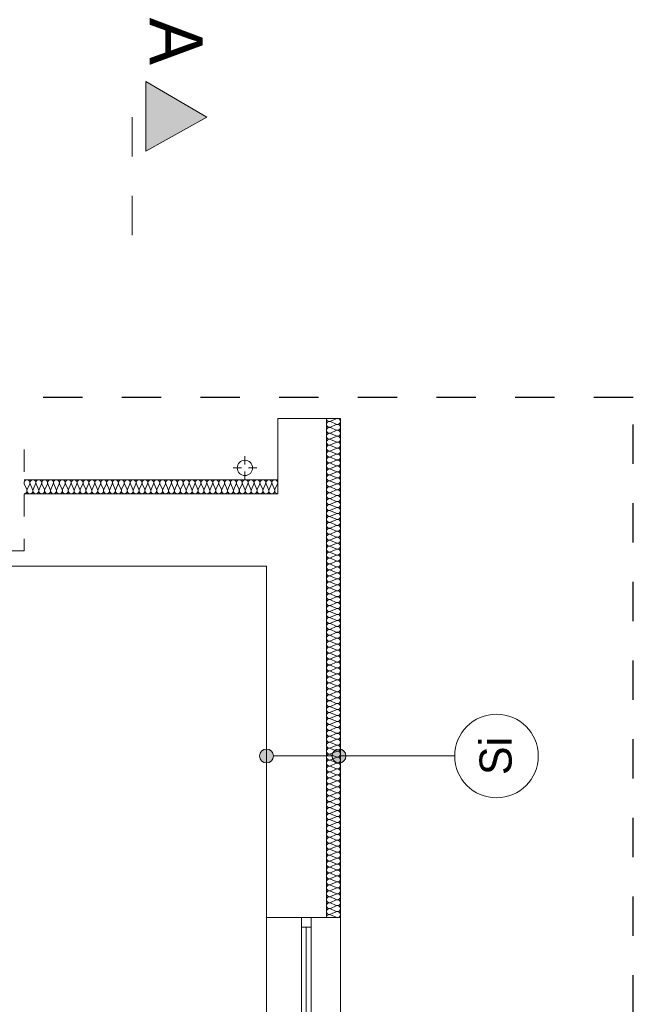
# Model space of a CAD drawing. Extents: x -528673 to -468586, y 24609 to 131944.
# Tile 55 of 87: x -474131 to -469729, y 64882 to 71944. Entities that reach past the tile are written whole.
import ezdxf

# ---------------------------------------------------------------- set-up
doc = ezdxf.new("R2010")
doc.units = 0
doc.header["$MEASUREMENT"] = 0
doc.linetypes.add('Dashed', pattern=[564.444447, 282.222223, -282.222223])
doc.linetypes.add('Przerywana', pattern=[320, 160, -160])
for name, color, linetype in [('#PODKŁAD', 252, 'Continuous'), ('Arch opisy', 252, 'Continuous'), ('Inwent Izolacje', 252, 'Continuous')]:
    doc.layers.add(name, color=color, linetype=linetype)
for name, color, linetype, lineweight in [('Arch opisy_Nr_Pióra__1', 252, 'Continuous', 25), ('Arch opisy_Nr_Pióra__21', 252, 'Continuous', 9), ('INWENT DACH_Nr_Pióra__21', 252, 'Continuous', 9), ('Inwent Izolacje_Nr_Pióra__2', 252, 'Continuous', 13), ('INWENT OPISY_Nr_Pióra__21', 252, 'Continuous', 9), ('INWENT OPISY_Nr_Pióra__41', 252, 'Continuous', 15), ('INWENT. OKNA_Nr_Pióra__5', 252, 'Continuous', 13), ('INWENT.ŚCIANY_Nr_Pióra__1', 252, 'Continuous', 25), ('INWENT.ŚCIANY_Nr_Pióra__20', 252, 'Continuous', 60), ('INWENT.ŚCIANY_Nr_Pióra__21', 252, 'Continuous', 9), ('INWENT.ŚCIANY_Nr_Pióra__3', 252, 'Continuous', 13)]:
    doc.layers.add(name, color=color, linetype=linetype, lineweight=lineweight)
doc.styles.add('GENERATED_STYLE_5', font='txt')

# ---------------------------------------------------------------- blocks, each defined once
blk = doc.blocks.new('Izolacja cieplna 14_207', base_point=(-471930.2, 69084.5))
at = {"layer": 'Inwent Izolacje_Nr_Pióra__2', "linetype": 'Continuous'}
for p, q in [((-471860, 69082.7), (-471900.4, 69065)), ((-471900.4, 69061.4), (-471860, 69043.7)), ((-471860, 69040.1), (-471900.4, 69022.4)), ((-471900.4, 69018.8), (-471860, 69001.1)), ((-471860, 68997.5), (-471900.4, 68979.8)), ((-471900.4, 68976.2), (-471860, 68958.5)), ((-471860, 68954.9), (-471900.4, 68937.2)), ((-471900.4, 68933.6), (-471860, 68915.9)), ((-471860, 68912.3), (-471900.4, 68894.5)), ((-471900.4, 68891), (-471860, 68873.2)), ((-471860, 68869.7), (-471900.4, 68851.9)), ((-471900.4, 68848.3), (-471860, 68830.6)), ((-471860, 68827), (-471900.4, 68809.3)), ((-471900.4, 68805.7), (-471860, 68788)), ((-471860, 68784.4), (-471900.4, 68766.7)), ((-471900.4, 68763.1), (-471860, 68745.4)), ((-471860, 68741.8), (-471900.4, 68724.1)), ((-471900.4, 68720.5), (-471860, 68702.8)), ((-471860, 68699.2), (-471900.4, 68681.4)), ((-471900.4, 68677.9), (-471860, 68660.1)), ((-471860, 68656.6), (-471900.4, 68638.8)), ((-471900.4, 68635.2), (-471860, 68617.5)), ((-471860, 68613.9), (-471900.4, 68596.2)), ((-471900.4, 68592.6), (-471860, 68574.9)), ((-471860, 68571.3), (-471900.4, 68553.6)), ((-471900.4, 68550), (-471860, 68532.3)), ((-471860, 68528.7), (-471900.4, 68511)), ((-471900.4, 68507.4), (-471860, 68489.7)), ((-471860, 68486.1), (-471900.4, 68468.4)), ((-471900.4, 68464.8), (-471860, 68447)), ((-471860, 68443.5), (-471900.4, 68425.7)), ((-471900.4, 68422.2), (-471860, 68404.4)), ((-471860, 68400.8), (-471900.4, 68383.1)), ((-471900.4, 68379.5), (-471860, 68361.8)), ((-471860, 68358.2), (-471900.4, 68340.5)), ((-471900.4, 68336.9), (-471860, 68319.2)), ((-471860, 68315.6), (-471900.4, 68297.9)), ((-471900.4, 68294.3), (-471860, 68276.6)), ((-471860, 68273), (-471900.4, 68255.3)), ((-471900.4, 68251.7), (-471860, 68233.9)), ((-471860, 68230.4), (-471900.4, 68212.6)), ((-471900.4, 68209.1), (-471860, 68191.3)), ((-471860, 68187.7), (-471900.4, 68170)), ((-471900.4, 68166.4), (-471860, 68148.7)), ((-471860, 68145.1), (-471900.4, 68127.4)), ((-471900.4, 68123.8), (-471860, 68106.1)), ((-471860, 68102.5), (-471900.4, 68084.8)), ((-471900.4, 68081.2), (-471860, 68063.5)), ((-471860, 68059.9), (-471900.4, 68042.2)), ((-471900.4, 68038.6), (-471860, 68020.9)), ((-471860, 68017.3), (-471900.4, 67999.5)), ((-471900.4, 67996), (-471860, 67978.2)), ((-471860, 67974.7), (-471900.4, 67956.9)), ((-471900.4, 67953.3), (-471860, 67935.6)), ((-471860, 67932), (-471900.4, 67914.3)), ((-471900.4, 67910.7), (-471860, 67893)), ((-471860, 67889.4), (-471900.4, 67871.7)), ((-471900.4, 67868.1), (-471860, 67850.4)), ((-471860, 67846.8), (-471900.4, 67829.1)), ((-471900.4, 67825.5), (-471860, 67807.8)), ((-471860, 67804.2), (-471900.4, 67786.4)), ((-471900.4, 67782.9), (-471860, 67765.1)), ((-471860, 67761.6), (-471900.4, 67743.8)), ((-471900.4, 67740.2), (-471860, 67722.5)), ((-471860, 67718.9), (-471900.4, 67701.2)), ((-471900.4, 67697.6), (-471860, 67679.9)), ((-471860, 67676.3), (-471900.4, 67658.6)), ((-471900.4, 67655), (-471860, 67637.3)), ((-471860, 67633.7), (-471900.4, 67616)), ((-471900.4, 67612.4), (-471860, 67594.7)), ((-471860, 67591.1), (-471900.4, 67573.4)), ((-471900.4, 67569.8), (-471860, 67552)), ((-471860, 67548.5), (-471900.4, 67530.7)), ((-471900.4, 67527.2), (-471860, 67509.4)), ((-471860, 67505.8), (-471900.4, 67488.1)), ((-471900.4, 67484.5), (-471860, 67466.8)), ((-471860, 67463.2), (-471900.4, 67445.5)), ((-471900.4, 67441.9), (-471860, 67424.2)), ((-471860, 67420.6), (-471900.4, 67402.9)), ((-471900.4, 67399.3), (-471860, 67381.6)), ((-471860, 67378), (-471900.4, 67360.3)), ((-471900.4, 67356.7), (-471860, 67338.9)), ((-471860, 67335.4), (-471900.4, 67317.6)), ((-471900.4, 67314.1), (-471860, 67296.3)), ((-471860, 67292.7), (-471900.4, 67275)), ((-471900.4, 67271.4), (-471860, 67253.7)), ((-471860, 67250.1), (-471900.4, 67232.4)), ((-471900.4, 67228.8), (-471860, 67211.1)), ((-471860, 67207.5), (-471900.4, 67189.8)), ((-471900.4, 67186.2), (-471860, 67168.5)), ((-471860, 67164.9), (-471900.4, 67147.2)), ((-471900.4, 67143.6), (-471860, 67125.9)), ((-471860, 67122.3), (-471900.4, 67104.5)), ((-471900.4, 67101), (-471860, 67083.2)), ((-471860, 67079.7), (-471900.4, 67061.9)), ((-471900.4, 67058.3), (-471860, 67040.6)), ((-471860, 67037), (-471900.4, 67019.3)), ((-471900.4, 67015.7), (-471860, 66998)), ((-471860, 66994.4), (-471900.4, 66976.7)), ((-471900.4, 66973.1), (-471860, 66955.4)), ((-471860, 66951.8), (-471900.4, 66934.1)), ((-471900.4, 66930.5), (-471860, 66912.8)), ((-471860, 66909.2), (-471900.4, 66891.4)), ((-471900.4, 66887.9), (-471860, 66870.1)), ((-471860, 66866.6), (-471900.4, 66848.8)), ((-471900.4, 66845.2), (-471860, 66827.5)), ((-471860, 66823.9), (-471900.4, 66806.2)), ((-471900.4, 66802.6), (-471860, 66784.9)), ((-471860, 66781.3), (-471900.4, 66763.6)), ((-471900.4, 66760), (-471860, 66742.3)), ((-471860, 66738.7), (-471900.4, 66721)), ((-471900.4, 66717.4), (-471860, 66699.7)), ((-471860, 66696.1), (-471900.4, 66678.4)), ((-471900.4, 66674.8), (-471860, 66657)), ((-471860, 66653.5), (-471900.4, 66635.7)), ((-471900.4, 66632.2), (-471860, 66614.4)), ((-471860, 66610.8), (-471900.4, 66593.1)), ((-471900.4, 66589.5), (-471860, 66571.8)), ((-471860, 66568.2), (-471900.4, 66550.5)), ((-471900.4, 66546.9), (-471860, 66529.2)), ((-471860, 66525.6), (-471900.4, 66507.9)), ((-471900.4, 66504.3), (-471860, 66486.6)), ((-471860, 66483), (-471900.4, 66465.3)), ((-471900.4, 66461.7), (-471860, 66443.9)), ((-471860, 66440.4), (-471900.4, 66422.6)), ((-471900.4, 66419.1), (-471860, 66401.3)), ((-471860, 66397.7), (-471900.4, 66380)), ((-471900.4, 66376.4), (-471860, 66358.7)), ((-471860, 66355.1), (-471900.4, 66337.4)), ((-471900.4, 66333.8), (-471860, 66316.1)), ((-471860, 66312.5), (-471900.4, 66294.8)), ((-471900.4, 66291.2), (-471860, 66273.5)), ((-471860, 66269.9), (-471900.4, 66252.2)), ((-471900.4, 66248.6), (-471860, 66230.9)), ((-471860, 66227.3), (-471900.4, 66209.5)), ((-471900.4, 66206), (-471860, 66188.2)), ((-471860, 66184.7), (-471900.4, 66166.9)), ((-471900.4, 66163.3), (-471860, 66145.6)), ((-471860, 66142), (-471900.4, 66124.3)), ((-471900.4, 66120.7), (-471860, 66103)), ((-471860, 66099.4), (-471900.4, 66081.7)), ((-471900.4, 66078.1), (-471860, 66060.4)), ((-471860, 66056.8), (-471900.4, 66039.1)), ((-471900.4, 66035.5), (-471860, 66017.8)), ((-471860, 66014.2), (-471900.4, 65996.4)), ((-471900.4, 65992.9), (-471860, 65975.1)), ((-471860, 65971.6), (-471900.4, 65953.8)), ((-471900.4, 65950.2), (-471860, 65932.5)), ((-471860, 65928.9), (-471900.4, 65911.2)), ((-471900.4, 65907.6), (-471860, 65889.9)), ((-471860, 65886.3), (-471900.4, 65868.6)), ((-471900.4, 65865), (-471860, 65847.3)), ((-471860, 65843.7), (-471900.4, 65826)), ((-471900.4, 65822.4), (-471860, 65804.7)), ((-471860, 65801.1), (-471900.4, 65783.4)), ((-471900.4, 65779.8), (-471860, 65762)), ((-471860, 65758.5), (-471900.4, 65740.7)), ((-471900.4, 65737.2), (-471860, 65719.4)), ((-471860, 65715.8), (-471900.4, 65698.1)), ((-471900.4, 65694.5), (-471860, 65676.8)), ((-471860, 65673.2), (-471900.4, 65655.5)), ((-471900.4, 65651.9), (-471860, 65634.2)), ((-471860, 65630.6), (-471900.4, 65612.9)), ((-471900.4, 65609.3), (-471860, 65591.6)), ((-471860, 65588), (-471900.4, 65570.3)), ((-471900.4, 65566.7), (-471860, 65548.9)), ((-471860, 65545.4), (-471900.4, 65527.6)), ((-471900.4, 65524.1), (-471860, 65506.3))]:
    blk.add_line(p, q, dxfattribs=at)
for centre, start_param, end_param in [((-471908.9, 69084.5), 4.712389, 6.695979), ((-471851.5, 69063.2), 5.870392, 9.837571), ((-471908.9, 69041.9), 2.7288, 6.695979), ((-471908.9, 68999.3), 2.7288, 6.695979), ((-471851.5, 69020.6), 5.870392, 9.837571), ((-471851.5, 68978), 5.870392, 9.837571), ((-471908.9, 68956.7), 2.7288, 6.695979), ((-471908.9, 68914.1), 2.7288, 6.695979), ((-471851.5, 68935.4), 5.870392, 9.837571), ((-471908.9, 68871.4), 2.7288, 6.695979), ((-471851.5, 68892.8), 5.870392, 9.837571), ((-471851.5, 68850.1), 5.870392, 9.837571), ((-471908.9, 68828.8), 2.7288, 6.695979), ((-471908.9, 68786.2), 2.7288, 6.695979), ((-471851.5, 68807.5), 5.870392, 9.837571), ((-471851.5, 68764.9), 5.870392, 9.837571), ((-471908.9, 68743.6), 2.7288, 6.695979), ((-471908.9, 68701), 2.7288, 6.695979), ((-471851.5, 68722.3), 5.870392, 9.837571), ((-471908.9, 68658.3), 2.7288, 6.695979), ((-471851.5, 68679.7), 5.870392, 9.837571), ((-471851.5, 68637), 5.870392, 9.837571), ((-471908.9, 68615.7), 2.7288, 6.695979), ((-471908.9, 68573.1), 2.7288, 6.695979), ((-471851.5, 68594.4), 5.870392, 9.837571), ((-471851.5, 68551.8), 5.870392, 9.837571), ((-471908.9, 68530.5), 2.7288, 6.695979), ((-471908.9, 68487.9), 2.7288, 6.695979), ((-471851.5, 68509.2), 5.870392, 9.837571), ((-471908.9, 68445.3), 2.7288, 6.695979), ((-471851.5, 68466.6), 5.870392, 9.837571), ((-471851.5, 68423.9), 5.870392, 9.837571), ((-471908.9, 68402.6), 2.7288, 6.695979), ((-471908.9, 68360), 2.7288, 6.695979), ((-471851.5, 68381.3), 5.870392, 9.837571), ((-471908.9, 68317.4), 2.7288, 6.695979), ((-471908.9, 68274.8), 2.7288, 6.695979), ((-471851.5, 68338.7), 5.870392, 9.837571), ((-471851.5, 68296.1), 5.870392, 9.837571), ((-471908.9, 68232.2), 2.7288, 6.695979), ((-471851.5, 68253.5), 5.870392, 9.837571), ((-471851.5, 68210.8), 5.870392, 9.837571), ((-471908.9, 68189.5), 2.7288, 6.695979), ((-471908.9, 68146.9), 2.7288, 6.695979), ((-471851.5, 68168.2), 5.870392, 9.837571), ((-471908.9, 68104.3), 2.7288, 6.695979), ((-471908.9, 68061.7), 2.7288, 6.695979), ((-471851.5, 68125.6), 5.870392, 9.837571), ((-471851.5, 68083), 5.870392, 9.837571), ((-471908.9, 68019.1), 2.7288, 6.695979), ((-471851.5, 68040.4), 5.870392, 9.837571), ((-471851.5, 67997.8), 5.870392, 9.837571), ((-471908.9, 67976.4), 2.7288, 6.695979), ((-471908.9, 67933.8), 2.7288, 6.695979), ((-471851.5, 67955.1), 5.870392, 9.837571), ((-471908.9, 67891.2), 2.7288, 6.695979), ((-471908.9, 67848.6), 2.7288, 6.695979), ((-471851.5, 67912.5), 5.870392, 9.837571), ((-471851.5, 67869.9), 5.870392, 9.837571), ((-471908.9, 67806), 2.7288, 6.695979), ((-471851.5, 67827.3), 5.870392, 9.837571), ((-471851.5, 67784.7), 5.870392, 9.837571), ((-471908.9, 67763.3), 2.7288, 6.695979), ((-471908.9, 67720.7), 2.7288, 6.695979), ((-471851.5, 67742), 5.870392, 9.837571), ((-471908.9, 67678.1), 2.7288, 6.695979), ((-471908.9, 67635.5), 2.7288, 6.695979), ((-471851.5, 67699.4), 5.870392, 9.837571), ((-471851.5, 67656.8), 5.870392, 9.837571), ((-471908.9, 67592.9), 2.7288, 6.695979), ((-471851.5, 67614.2), 5.870392, 9.837571), ((-471851.5, 67571.6), 5.870392, 9.837571), ((-471908.9, 67550.3), 2.7288, 6.695979), ((-471908.9, 67507.6), 2.7288, 6.695979), ((-471851.5, 67528.9), 5.870392, 9.837571), ((-471908.9, 67465), 2.7288, 6.695979), ((-471908.9, 67422.4), 2.7288, 6.695979), ((-471851.5, 67486.3), 5.870392, 9.837571), ((-471851.5, 67443.7), 5.870392, 9.837571), ((-471908.9, 67379.8), 2.7288, 6.695979), ((-471851.5, 67401.1), 5.870392, 9.837571), ((-471851.5, 67358.5), 5.870392, 9.837571), ((-471908.9, 67337.2), 2.7288, 6.695979), ((-471908.9, 67294.5), 2.7288, 6.695979), ((-471851.5, 67315.8), 5.870392, 9.837571), ((-471908.9, 67251.9), 2.7288, 6.695979), ((-471908.9, 67209.3), 2.7288, 6.695979), ((-471851.5, 67273.2), 5.870392, 9.837571), ((-471851.5, 67230.6), 5.870392, 9.837571), ((-471908.9, 67166.7), 2.7288, 6.695979), ((-471851.5, 67188), 5.870392, 9.837571), ((-471851.5, 67145.4), 5.870392, 9.837571), ((-471908.9, 67124.1), 2.7288, 6.695979), ((-471908.9, 67081.4), 2.7288, 6.695979), ((-471851.5, 67102.8), 5.870392, 9.837571), ((-471908.9, 67038.8), 2.7288, 6.695979), ((-471851.5, 67060.1), 5.870392, 9.837571), ((-471851.5, 67017.5), 5.870392, 9.837571), ((-471908.9, 66996.2), 2.7288, 6.695979), ((-471908.9, 66953.6), 2.7288, 6.695979), ((-471851.5, 66974.9), 5.870392, 9.837571), ((-471851.5, 66932.3), 5.870392, 9.837571), ((-471908.9, 66911), 2.7288, 6.695979), ((-471908.9, 66868.3), 2.7288, 6.695979), ((-471851.5, 66889.7), 5.870392, 9.837571), ((-471908.9, 66825.7), 2.7288, 6.695979), ((-471851.5, 66847), 5.870392, 9.837571), ((-471851.5, 66804.4), 5.870392, 9.837571), ((-471908.9, 66783.1), 2.7288, 6.695979), ((-471908.9, 66740.5), 2.7288, 6.695979), ((-471851.5, 66761.8), 5.870392, 9.837571), ((-471851.5, 66719.2), 5.870392, 9.837571), ((-471908.9, 66697.9), 2.7288, 6.695979), ((-471908.9, 66655.3), 2.7288, 6.695979), ((-471851.5, 66676.6), 5.870392, 9.837571), ((-471908.9, 66612.6), 2.7288, 6.695979), ((-471851.5, 66633.9), 5.870392, 9.837571), ((-471851.5, 66591.3), 5.870392, 9.837571), ((-471908.9, 66570), 2.7288, 6.695979), ((-471908.9, 66527.4), 2.7288, 6.695979), ((-471851.5, 66548.7), 5.870392, 9.837571), ((-471851.5, 66506.1), 5.870392, 9.837571), ((-471908.9, 66484.8), 2.7288, 6.695979), ((-471908.9, 66442.2), 2.7288, 6.695979), ((-471851.5, 66463.5), 5.870392, 9.837571), ((-471908.9, 66399.5), 2.7288, 6.695979), ((-471851.5, 66420.8), 5.870392, 9.837571), ((-471851.5, 66378.2), 5.870392, 9.837571), ((-471908.9, 66356.9), 2.7288, 6.695979), ((-471908.9, 66314.3), 2.7288, 6.695979), ((-471851.5, 66335.6), 5.870392, 9.837571), ((-471851.5, 66293), 5.870392, 9.837571), ((-471908.9, 66271.7), 2.7288, 6.695979), ((-471908.9, 66229.1), 2.7288, 6.695979), ((-471851.5, 66250.4), 5.870392, 9.837571), ((-471908.9, 66186.4), 2.7288, 6.695979), ((-471851.5, 66207.8), 5.870392, 9.837571), ((-471851.5, 66165.1), 5.870392, 9.837571), ((-471908.9, 66143.8), 2.7288, 6.695979), ((-471908.9, 66101.2), 2.7288, 6.695979), ((-471851.5, 66122.5), 5.870392, 9.837571), ((-471851.5, 66079.9), 5.870392, 9.837571), ((-471908.9, 66058.6), 2.7288, 6.695979), ((-471908.9, 66016), 2.7288, 6.695979), ((-471851.5, 66037.3), 5.870392, 9.837571), ((-471908.9, 65973.3), 2.7288, 6.695979), ((-471851.5, 65994.7), 5.870392, 9.837571), ((-471851.5, 65952), 5.870392, 9.837571), ((-471908.9, 65930.7), 2.7288, 6.695979), ((-471908.9, 65888.1), 2.7288, 6.695979), ((-471851.5, 65909.4), 5.870392, 9.837571), ((-471908.9, 65845.5), 2.7288, 6.695979), ((-471908.9, 65802.9), 2.7288, 6.695979), ((-471851.5, 65866.8), 5.870392, 9.837571), ((-471851.5, 65824.2), 5.870392, 9.837571), ((-471908.9, 65760.3), 2.7288, 6.695979), ((-471851.5, 65781.6), 5.870392, 9.837571), ((-471851.5, 65738.9), 5.870392, 9.837571), ((-471908.9, 65717.6), 2.7288, 6.695979), ((-471908.9, 65675), 2.7288, 6.695979), ((-471851.5, 65696.3), 5.870392, 9.837571), ((-471908.9, 65632.4), 2.7288, 6.695979), ((-471908.9, 65589.8), 2.7288, 6.695979), ((-471851.5, 65653.7), 5.870392, 9.837571), ((-471851.5, 65611.1), 5.870392, 9.837571), ((-471908.9, 65547.2), 2.7288, 6.695979), ((-471851.5, 65568.5), 5.870392, 9.837571), ((-471851.5, 65525.8), 5.870392, 9.837571), ((-471908.9, 65504.5), 2.7288, 4.712389)]:
    blk.add_ellipse(centre, major_axis=(0, -21.3), ratio=0.998042, start_param=start_param, end_param=end_param, dxfattribs=at)
blk = doc.blocks.new('Izolacja cieplna 14_209', base_point=(-474100.2, 68544.5))
at = {"layer": 'Inwent Izolacje_Nr_Pióra__2', "linetype": 'Continuous'}
for p, q in [((-474098.4, 68614.7), (-474080.8, 68574.3)), ((-474077.2, 68574.3), (-474059.6, 68614.7)), ((-474056.1, 68614.7), (-474038.5, 68574.3)), ((-474034.9, 68574.3), (-474017.3, 68614.7)), ((-474013.8, 68614.7), (-473996.1, 68574.3)), ((-473992.6, 68574.3), (-473975, 68614.7)), ((-473971.4, 68614.7), (-473953.8, 68574.3)), ((-473950.3, 68574.3), (-473932.7, 68614.7)), ((-473929.1, 68614.7), (-473911.5, 68574.3)), ((-473907.9, 68574.3), (-473890.3, 68614.7)), ((-473886.8, 68614.7), (-473869.2, 68574.3)), ((-473865.6, 68574.3), (-473848, 68614.7)), ((-473844.5, 68614.7), (-473826.8, 68574.3)), ((-473823.3, 68574.3), (-473805.7, 68614.7)), ((-473802.1, 68614.7), (-473784.5, 68574.3)), ((-473781, 68574.3), (-473763.4, 68614.7)), ((-473759.8, 68614.7), (-473742.2, 68574.3)), ((-473738.6, 68574.3), (-473721, 68614.7)), ((-473717.5, 68614.7), (-473699.9, 68574.3)), ((-473696.3, 68574.3), (-473678.7, 68614.7)), ((-473675.2, 68614.7), (-473657.5, 68574.3)), ((-473654, 68574.3), (-473636.4, 68614.7)), ((-473632.8, 68614.7), (-473615.2, 68574.3)), ((-473611.7, 68574.3), (-473594.1, 68614.7)), ((-473590.5, 68614.7), (-473572.9, 68574.3)), ((-473569.3, 68574.3), (-473551.7, 68614.7)), ((-473548.2, 68614.7), (-473530.6, 68574.3)), ((-473527, 68574.3), (-473509.4, 68614.7)), ((-473505.9, 68614.7), (-473488.2, 68574.3)), ((-473484.7, 68574.3), (-473467.1, 68614.7)), ((-473463.5, 68614.7), (-473445.9, 68574.3)), ((-473442.4, 68574.3), (-473424.8, 68614.7)), ((-473421.2, 68614.7), (-473403.6, 68574.3)), ((-473400, 68574.3), (-473382.4, 68614.7)), ((-473378.9, 68614.7), (-473361.3, 68574.3)), ((-473357.7, 68574.3), (-473340.1, 68614.7)), ((-473336.5, 68614.7), (-473318.9, 68574.3)), ((-473315.4, 68574.3), (-473297.8, 68614.7)), ((-473294.2, 68614.7), (-473276.6, 68574.3)), ((-473273.1, 68574.3), (-473255.5, 68614.7)), ((-473251.9, 68614.7), (-473234.3, 68574.3)), ((-473230.7, 68574.3), (-473213.1, 68614.7)), ((-473209.6, 68614.7), (-473192, 68574.3)), ((-473188.4, 68574.3), (-473170.8, 68614.7)), ((-473167.2, 68614.7), (-473149.6, 68574.3)), ((-473146.1, 68574.3), (-473128.5, 68614.7)), ((-473124.9, 68614.7), (-473107.3, 68574.3)), ((-473103.8, 68574.3), (-473086.2, 68614.7)), ((-473082.6, 68614.7), (-473065, 68574.3)), ((-473061.4, 68574.3), (-473043.8, 68614.7)), ((-473040.3, 68614.7), (-473022.7, 68574.3)), ((-473019.1, 68574.3), (-473001.5, 68614.7)), ((-472997.9, 68614.7), (-472980.3, 68574.3)), ((-472976.8, 68574.3), (-472959.2, 68614.7)), ((-472955.6, 68614.7), (-472938, 68574.3)), ((-472934.5, 68574.3), (-472916.8, 68614.7)), ((-472913.3, 68614.7), (-472895.7, 68574.3)), ((-472892.1, 68574.3), (-472874.5, 68614.7)), ((-472871, 68614.7), (-472853.4, 68574.3)), ((-472849.8, 68574.3), (-472832.2, 68614.7)), ((-472828.6, 68614.7), (-472811, 68574.3)), ((-472807.5, 68574.3), (-472789.9, 68614.7)), ((-472786.3, 68614.7), (-472768.7, 68574.3)), ((-472765.2, 68574.3), (-472747.5, 68614.7)), ((-472744, 68614.7), (-472726.4, 68574.3)), ((-472722.8, 68574.3), (-472705.2, 68614.7)), ((-472701.7, 68614.7), (-472684.1, 68574.3)), ((-472680.5, 68574.3), (-472662.9, 68614.7)), ((-472659.3, 68614.7), (-472641.7, 68574.3)), ((-472638.2, 68574.3), (-472620.6, 68614.7)), ((-472617, 68614.7), (-472599.4, 68574.3)), ((-472595.9, 68574.3), (-472578.2, 68614.7)), ((-472574.7, 68614.7), (-472557.1, 68574.3)), ((-472553.5, 68574.3), (-472535.9, 68614.7)), ((-472532.4, 68614.7), (-472514.8, 68574.3)), ((-472511.2, 68574.3), (-472493.6, 68614.7)), ((-472490, 68614.7), (-472472.4, 68574.3)), ((-472468.9, 68574.3), (-472451.3, 68614.7)), ((-472447.7, 68614.7), (-472430.1, 68574.3)), ((-472426.5, 68574.3), (-472408.9, 68614.7)), ((-472405.4, 68614.7), (-472387.8, 68574.3)), ((-472384.2, 68574.3), (-472366.6, 68614.7)), ((-472363.1, 68614.7), (-472345.5, 68574.3)), ((-472341.9, 68574.3), (-472324.3, 68614.7)), ((-472320.7, 68614.7), (-472303.1, 68574.3)), ((-472299.6, 68574.3), (-472282, 68614.7))]:
    blk.add_line(p, q, dxfattribs=at)
for centre, start_param, end_param in [((-474079, 68623.3), 4.299595, 8.266775), ((-474036.7, 68623.3), 4.299595, 8.266775), ((-473994.4, 68623.3), 4.299595, 8.266775), ((-473952, 68623.3), 4.299595, 8.266775), ((-473909.7, 68623.3), 4.299595, 8.266775), ((-473867.4, 68623.3), 4.299595, 8.266775), ((-473825.1, 68623.3), 4.299595, 8.266775), ((-473782.7, 68623.3), 4.299595, 8.266775), ((-473740.4, 68623.3), 4.299595, 8.266775), ((-473698.1, 68623.3), 4.299595, 8.266775), ((-473655.8, 68623.3), 4.299595, 8.266775), ((-473613.4, 68623.3), 4.299595, 8.266775), ((-473571.1, 68623.3), 4.299595, 8.266775), ((-473528.8, 68623.3), 4.299595, 8.266775), ((-473486.5, 68623.3), 4.299595, 8.266775), ((-473444.1, 68623.3), 4.299595, 8.266775), ((-473401.8, 68623.3), 4.299595, 8.266775), ((-473359.5, 68623.3), 4.299595, 8.266775), ((-473317.2, 68623.3), 4.299595, 8.266775), ((-473274.8, 68623.3), 4.299595, 8.266775), ((-473232.5, 68623.3), 4.299595, 8.266775), ((-473190.2, 68623.3), 4.299595, 8.266775), ((-473147.9, 68623.3), 4.299595, 8.266775), ((-473105.5, 68623.3), 4.299595, 8.266775), ((-473063.2, 68623.3), 4.299595, 8.266775), ((-473020.9, 68623.3), 4.299595, 8.266775), ((-472978.6, 68623.3), 4.299595, 8.266775), ((-472936.2, 68623.3), 4.299595, 8.266775), ((-472893.9, 68623.3), 4.299595, 8.266775), ((-472851.6, 68623.3), 4.299595, 8.266775), ((-472809.3, 68623.3), 4.299595, 8.266775), ((-472766.9, 68623.3), 4.299595, 8.266775), ((-472724.6, 68623.3), 4.299595, 8.266775), ((-472682.3, 68623.3), 4.299595, 8.266775), ((-472640, 68623.3), 4.299595, 8.266775), ((-472597.6, 68623.3), 4.299595, 8.266775), ((-472555.3, 68623.3), 4.299595, 8.266775), ((-472513, 68623.3), 4.299595, 8.266775), ((-472470.7, 68623.3), 4.299595, 8.266775), ((-472428.3, 68623.3), 4.299595, 8.266775), ((-472386, 68623.3), 4.299595, 8.266775), ((-472343.7, 68623.3), 4.299595, 8.266775), ((-472301.3, 68623.3), 4.299595, 8.266775), ((-474100.2, 68565.8), 3.141593, 5.125182), ((-474057.9, 68565.8), 1.158004, 5.125183), ((-474015.5, 68565.8), 1.158004, 5.125183), ((-473973.2, 68565.8), 1.158004, 5.125183), ((-473930.9, 68565.8), 1.158004, 5.125183), ((-473888.6, 68565.8), 1.158004, 5.125183), ((-473846.2, 68565.8), 1.158004, 5.125183), ((-473803.9, 68565.8), 1.158004, 5.125183), ((-473761.6, 68565.8), 1.158004, 5.125183), ((-473719.3, 68565.8), 1.158004, 5.125183), ((-473676.9, 68565.8), 1.158004, 5.125183), ((-473634.6, 68565.8), 1.158004, 5.125183), ((-473592.3, 68565.8), 1.158004, 5.125183), ((-473550, 68565.8), 1.158004, 5.125183), ((-473507.6, 68565.8), 1.158004, 5.125183), ((-473465.3, 68565.8), 1.158004, 5.125183), ((-473423, 68565.8), 1.158004, 5.125183), ((-473380.7, 68565.8), 1.158004, 5.125183), ((-473338.3, 68565.8), 1.158004, 5.125183), ((-473296, 68565.8), 1.158004, 5.125183), ((-473253.7, 68565.8), 1.158004, 5.125183), ((-473211.3, 68565.8), 1.158004, 5.125183), ((-473169, 68565.8), 1.158004, 5.125183), ((-473126.7, 68565.8), 1.158004, 5.125183), ((-473084.4, 68565.8), 1.158004, 5.125183), ((-473042, 68565.8), 1.158004, 5.125183), ((-472999.7, 68565.8), 1.158004, 5.125183), ((-472957.4, 68565.8), 1.158004, 5.125183), ((-472915.1, 68565.8), 1.158004, 5.125183), ((-472872.7, 68565.8), 1.158004, 5.125183), ((-472830.4, 68565.8), 1.158004, 5.125183), ((-472788.1, 68565.8), 1.158004, 5.125183), ((-472745.8, 68565.8), 1.158004, 5.125183), ((-472703.4, 68565.8), 1.158004, 5.125183), ((-472661.1, 68565.8), 1.158004, 5.125183), ((-472618.8, 68565.8), 1.158004, 5.125183), ((-472576.5, 68565.8), 1.158004, 5.125183), ((-472534.1, 68565.8), 1.158004, 5.125183), ((-472491.8, 68565.8), 1.158004, 5.125183), ((-472449.5, 68565.8), 1.158004, 5.125183), ((-472407.2, 68565.8), 1.158004, 5.125183), ((-472364.8, 68565.8), 1.158004, 5.125183), ((-472322.5, 68565.8), 1.158004, 5.125183), ((-472280.2, 68565.8), 1.158004, 3.141593)]:
    blk.add_ellipse(centre, major_axis=(0, 21.3), ratio=0.995062, start_param=start_param, end_param=end_param, dxfattribs=at)
blk = doc.blocks.new('Linia_175', base_point=(-472360.2, 66663.2))
at = {"layer": 'Arch opisy_Nr_Pióra__21', "linetype": 'Continuous'}
for points in [[(-472310.2, 66663.2), (-472314, 66682.4), (-472324.8, 66698.6), (-472341.1, 66709.4), (-472360.2, 66713.2), (-472379.3, 66709.4), (-472395.5, 66698.6), (-472406.4, 66682.4), (-472410.2, 66663.2), (-472406.4, 66644.1), (-472395.5, 66627.9), (-472379.3, 66617), (-472360.2, 66613.2), (-472341.1, 66617), (-472324.8, 66627.9), (-472314, 66644.1)], [(-471790.2, 66663.2), (-471794, 66682.4), (-471804.8, 66698.6), (-471821.1, 66709.4), (-471840.2, 66713.2), (-471859.3, 66709.4), (-471875.5, 66698.6), (-471886.4, 66682.4), (-471890.2, 66663.2), (-471886.4, 66644.1), (-471875.5, 66627.9), (-471859.3, 66617), (-471840.2, 66613.2), (-471821.1, 66617), (-471804.8, 66627.9), (-471794, 66644.1)]]:
    blk.add_hatch(color=256, dxfattribs=at).paths.add_polyline_path(points, flags=0)
blk.add_line((-472310.2, 66663.2), (-471890.2, 66663.2), dxfattribs=at)
for centre in [(-472360.2, 66663.2), (-471840.2, 66663.2)]:
    blk.add_circle(centre, 50, dxfattribs=at)
blk = doc.blocks.new('Linia_176', base_point=(-471840.2, 66663.2))
at = {"layer": 'Arch opisy_Nr_Pióra__21', "linetype": 'Continuous'}
blk.add_line((-471840.2, 66663.2), (-471010.4, 66663.2), dxfattribs=at)
blk.add_circle((-470710.4, 66663.2), 300, dxfattribs=at)
blk = doc.blocks.new('PIĘTRO')
at = {"layer": 'INWENT OPISY_Nr_Pióra__21', "linetype": 'Continuous', "lineweight": 15}
blk.add_hatch(color=252, dxfattribs=at).paths.add_polyline_path([(-472788.9, 71244.5), (-473225.2, 71000.2), (-473225.2, 71500.2)], flags=0)
at = {"layer": 'INWENT DACH_Nr_Pióra__21', "color": 252, "linetype": 'Continuous', "lineweight": 15}
for p, q in [((-472515.2, 68754.5), (-472515.2, 68814.5)), ((-472540.2, 68729.5), (-472600.2, 68729.5)), ((-472490.2, 68729.5), (-472430.2, 68729.5)), ((-472515.2, 68704.5), (-472515.2, 68644.5))]:
    blk.add_line(p, q, dxfattribs=at)
blk.add_circle((-472515.2, 68729.5), 55, dxfattribs=at)
at = {"layer": 'INWENT OPISY_Nr_Pióra__21', "color": 252, "linetype": 'Przerywana', "lineweight": 15}
for p, q in [((-474100.2, 68861.1), (-474100.2, 68134.5)), ((-474100.2, 68134.5), (-474364.7, 68134.5))]:
    blk.add_line(p, q, dxfattribs=at)
at = {"layer": 'INWENT OPISY_Nr_Pióra__41', "color": 252, "linetype": 'Continuous', "lineweight": 15}
for p, q in [((-473225.2, 71000.2), (-473225.2, 71500.2)), ((-472788.9, 71244.5), (-473225.2, 71500.2)), ((-473225.2, 71000.2), (-472788.9, 71244.5))]:
    blk.add_line(p, q, dxfattribs=at)
at = {"layer": 'INWENT OPISY_Nr_Pióra__41', "color": 252, "linetype": 'Dashed', "lineweight": 15}
blk.add_line((-473325.2, 71244.5), (-473325.2, 70144.5), dxfattribs=at)
at = {"layer": 'INWENT. OKNA_Nr_Pióra__5', "color": 252, "linetype": 'Continuous', "lineweight": 15}
for p, q in [((-472110.2, 61504.5), (-472110.2, 65504.5)), ((-472110.2, 65504.5), (-472040.2, 65504.5)), ((-472040.2, 61504.5), (-472040.2, 65504.5)), ((-472110.2, 65434.5), (-472040.2, 65434.5)), ((-472075.2, 61574.5), (-472075.2, 65434.5))]:
    blk.add_line(p, q, dxfattribs=at)
at = {"layer": 'INWENT.ŚCIANY_Nr_Pióra__1', "color": 252, "linetype": 'Continuous', "lineweight": 15}
for p, q in [((-472280.2, 69084.5), (-472280.2, 68544.5)), ((-472280.2, 69084.5), (-471930.2, 69084.5)), ((-471930.2, 65504.5), (-471930.2, 69084.5)), ((-472280.2, 68544.5), (-474100.2, 68544.5)), ((-474230.2, 68024.5), (-472360.2, 68024.5)), ((-472360.2, 68024.5), (-472360.2, 65504.5)), ((-472360.2, 65504.5), (-471930.2, 65504.5))]:
    blk.add_line(p, q, dxfattribs=at)
at = {"layer": 'INWENT.ŚCIANY_Nr_Pióra__20', "color": 252, "linetype": 'Dashed', "lineweight": 30}
for p, q in [((-469728.7, 69234.2), (-493903.7, 69234.2)), ((-469728.7, 57470.7), (-469728.7, 69234.2))]:
    blk.add_line(p, q, dxfattribs=at)
at = {"layer": 'INWENT.ŚCIANY_Nr_Pióra__21', "color": 252, "linetype": 'Continuous', "lineweight": 15}
for p, q in [((-472360.2, 65504.5), (-472360.2, 61504.5)), ((-471830.2, 61504.5), (-471830.2, 65504.5))]:
    blk.add_line(p, q, dxfattribs=at)
at = {"layer": 'INWENT.ŚCIANY_Nr_Pióra__3', "color": 252, "linetype": 'Continuous', "lineweight": 15}
for p, q in [((-471930.2, 69084.5), (-471830.2, 69084.5)), ((-471830.2, 65504.5), (-471830.2, 69084.5)), ((-472280.2, 68644.5), (-474100.2, 68644.5)), ((-471930.2, 65504.5), (-471830.2, 65504.5))]:
    blk.add_line(p, q, dxfattribs=at)
at = {"layer": 'Arch opisy', "color": 252, "linetype": 'Continuous', "lineweight": 15}
for name, p in [('Linia_176', (-471840.2, 66663.2)), ('Linia_175', (-472360.2, 66663.2))]:
    blk.add_blockref(name, p, dxfattribs=at)
at = {"layer": 'Inwent Izolacje', "color": 252, "linetype": 'Continuous', "lineweight": 15}
for name, p in [('Izolacja cieplna 14_207', (-471930.2, 69084.5)), ('Izolacja cieplna 14_209', (-474100.2, 68544.5))]:
    blk.add_blockref(name, p, dxfattribs=at)
at = {"layer": 'Arch opisy_Nr_Pióra__1', "color": 252, "linetype": 'Continuous', "lineweight": 15, "insert": (-470831.8, 66663.2), "char_height": 230, "attachment_point": 2, "rotation": 90, "style": 'GENERATED_STYLE_5'}
blk.add_mtext('{Si}', dxfattribs=at)
at = {"layer": 'INWENT OPISY_Nr_Pióra__21', "color": 252, "linetype": 'Continuous', "lineweight": 15, "insert": (-472818.1, 71788.9), "char_height": 380, "attachment_point": 2, "rotation": 270, "style": 'GENERATED_STYLE_5'}
blk.add_mtext('{A}', dxfattribs=at)

msp = doc.modelspace()

# ---------------------------------------------------------------- block references
at = {"layer": '#PODKŁAD'}
msp.add_blockref('PIĘTRO', (0, 0), dxfattribs=at)

doc.saveas('drawing.dxf')
